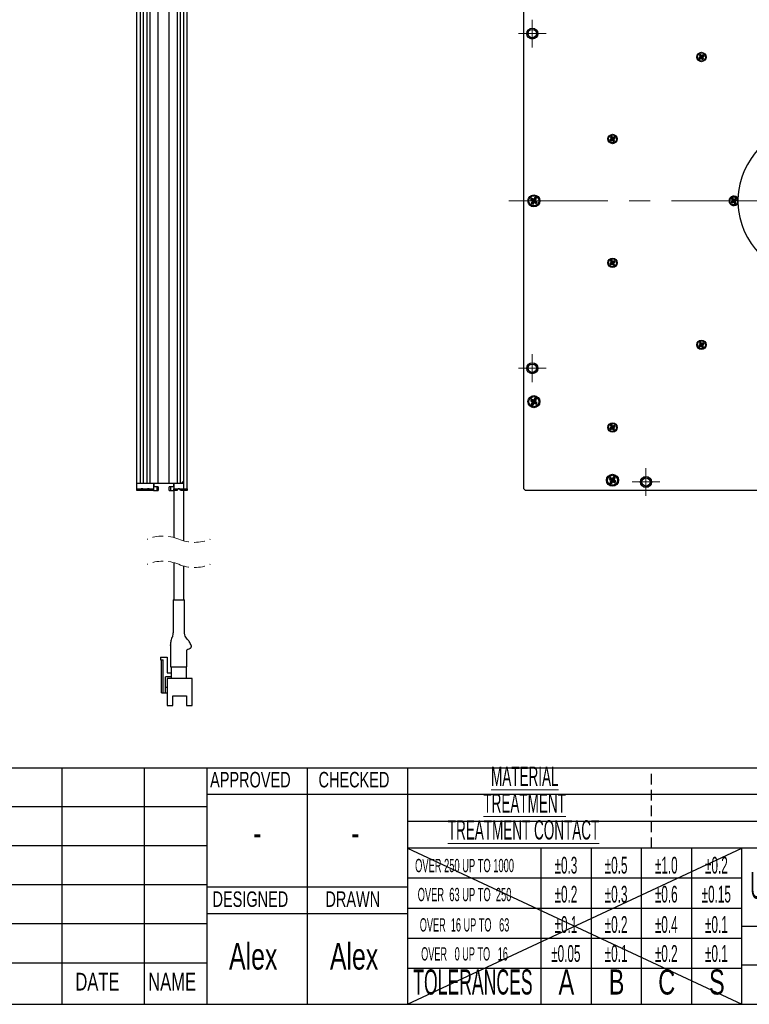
# Model space of a CAD drawing. Header units: millimetres. Extents: x 6 to 294, y 6 to 202.
# Tile 2 of 6: x 117 to 204, y 6 to 124. Entities that reach past the tile are written whole.
import ezdxf

# ---------------------------------------------------------------- set-up
doc = ezdxf.new("R2010")
doc.units = ezdxf.units.MM
doc.linetypes.add('CENTERX2', pattern=[20.32, 12.7, -2.54, 2.54, -2.54])
doc.linetypes.add('HIDDEN', pattern=[1.905, 1.27, -0.635])
doc.styles.add('SLDTEXTSTYLE1', font='TXT', dxfattribs={"width": 0.525})
doc.styles.add('SLDTEXTSTYLE2', font='TXT', dxfattribs={"width": 0.7})
doc.styles.add('SLDTEXTSTYLE3', font='TXT', dxfattribs={"width": 0.514474})
doc.styles.add('SLDTEXTSTYLE4', font='TXT', dxfattribs={"width": 0.515789})

# ---------------------------------------------------------------- blocks, each defined once
blk = doc.blocks.new('SW_CENTERMARKSYMBOL_5')
at = {"color": 0, "linetype": 'Continuous', "lineweight": 0}
for p, q in [((0, 1), (0, 1.66)), ((-1, 0), (-1.66, 0)), ((0, 0), (-1, 0)), ((0, 0), (0, 1)), ((0, 0), (0, -1)), ((0, 0), (1, 0)), ((1, 0), (1.66, 0)), ((0, -1), (0, -1.66))]:
    blk.add_line(p, q, dxfattribs=at)
blk = doc.blocks.new('SW_CENTERMARKSYMBOL_6')
at = {"color": 0, "linetype": 'Continuous', "lineweight": 0}
for p, q in [((0, 1), (0, 1.66)), ((-1, 0), (-1.66, 0)), ((0, 0), (-1, 0)), ((0, 0), (0, 1)), ((0, 0), (0, -1)), ((0, 0), (1, 0)), ((1, 0), (1.66, 0)), ((0, -1), (0, -1.66))]:
    blk.add_line(p, q, dxfattribs=at)
blk = doc.blocks.new('SW_CENTERMARKSYMBOL_7')
at = {"color": 0, "linetype": 'Continuous', "lineweight": 0}
for p, q in [((0, 1), (0, 1.66)), ((-1, 0), (-1.66, 0)), ((0, 0), (-1, 0)), ((0, 0), (0, 1)), ((0, 0), (0, -1)), ((0, 0), (1, 0)), ((1, 0), (1.66, 0)), ((0, -1), (0, -1.66))]:
    blk.add_line(p, q, dxfattribs=at)

msp = doc.modelspace()

# ---------------------------------------------------------------- linework, layer by layer
at = {"color": 7, "linetype": 'Continuous', "lineweight": 25}
for p, q in [((130.774, 68.691), (130.774, 136.891)), ((135.574, 136.891), (135.574, 68.691)), ((135.974, 68.691), (135.974, 136.891)), ((136.374, 68.091), (136.374, 136.891)), ((136.374, 69.011), (136.374, 136.891)), ((136.774, 68.091), (136.774, 136.891)), ((177.069, 68.091), (177.069, 136.891)), ((131.174, 135.824), (131.174, 68.691)), ((131.574, 68.691), (131.574, 135.558)), ((131.974, 135.558), (131.974, 68.691)), ((132.374, 68.691), (132.374, 135.824)), ((133.314, 68.691), (133.314, 135.091)), ((134.634, 68.691), (134.634, 135.091)), ((198.184, 119.717), (197.991, 119.591)), ((197.991, 119.591), (198.09, 119.44)), ((198.115, 119.565), (197.991, 119.591)), ((198.209, 120.008), (198.058, 119.909)), ((198.058, 119.909), (198.184, 119.717)), ((198.181, 119.884), (198.058, 119.909)), ((198.09, 119.44), (198.282, 119.566)), ((198.116, 119.564), (198.09, 119.44)), ((198.307, 119.691), (198.115, 119.565)), ((198.115, 119.565), (198.116, 119.564)), ((198.116, 119.564), (198.308, 119.689)), ((198.183, 119.885), (198.181, 119.884)), ((198.181, 119.884), (198.307, 119.691)), ((198.183, 119.885), (198.209, 120.008)), ((198.309, 119.692), (198.183, 119.885)), ((198.307, 119.691), (198.184, 119.717)), ((198.335, 119.815), (198.209, 120.008)), ((198.308, 119.689), (198.282, 119.566)), ((198.282, 119.566), (198.408, 119.374)), ((198.308, 119.689), (198.434, 119.497)), ((198.501, 119.818), (198.309, 119.692)), ((198.309, 119.692), (198.335, 119.815)), ((198.31, 119.691), (198.502, 119.816)), ((198.31, 119.691), (198.433, 119.665)), ((198.436, 119.498), (198.31, 119.691)), ((198.527, 119.941), (198.335, 119.815)), ((198.434, 119.497), (198.408, 119.374)), ((198.408, 119.374), (198.559, 119.472)), ((198.433, 119.665), (198.626, 119.79)), ((198.559, 119.472), (198.433, 119.665)), ((198.434, 119.497), (198.436, 119.498)), ((198.436, 119.498), (198.559, 119.472)), ((198.501, 119.818), (198.527, 119.941)), ((198.502, 119.816), (198.501, 119.818)), ((198.502, 119.816), (198.626, 119.79)), ((198.626, 119.79), (198.527, 119.941)), ((187.544, 109.917), (187.351, 109.791)), ((187.351, 109.791), (187.45, 109.64)), ((187.475, 109.765), (187.351, 109.791)), ((187.569, 110.208), (187.418, 110.109)), ((187.418, 110.109), (187.544, 109.917)), ((187.541, 110.084), (187.418, 110.109)), ((187.45, 109.64), (187.642, 109.766)), ((187.476, 109.764), (187.45, 109.64)), ((187.667, 109.891), (187.475, 109.765)), ((187.475, 109.765), (187.476, 109.764)), ((187.476, 109.764), (187.668, 109.889)), ((187.543, 110.085), (187.541, 110.084)), ((187.541, 110.084), (187.667, 109.891)), ((187.543, 110.085), (187.569, 110.208)), ((187.669, 109.892), (187.543, 110.085)), ((187.667, 109.891), (187.544, 109.917)), ((187.695, 110.015), (187.569, 110.208)), ((187.668, 109.889), (187.642, 109.766)), ((187.642, 109.766), (187.768, 109.574)), ((187.668, 109.889), (187.794, 109.697)), ((187.861, 110.018), (187.669, 109.892)), ((187.669, 109.892), (187.695, 110.015)), ((187.67, 109.891), (187.862, 110.016)), ((187.67, 109.891), (187.793, 109.865)), ((187.796, 109.698), (187.67, 109.891)), ((187.887, 110.141), (187.695, 110.015)), ((187.794, 109.697), (187.768, 109.574)), ((187.768, 109.574), (187.919, 109.672)), ((187.793, 109.865), (187.986, 109.99)), ((187.919, 109.672), (187.793, 109.865)), ((187.794, 109.697), (187.796, 109.698)), ((187.796, 109.698), (187.919, 109.672)), ((187.861, 110.018), (187.887, 110.141)), ((187.862, 110.016), (187.861, 110.018)), ((187.862, 110.016), (187.986, 109.99)), ((187.986, 109.99), (187.887, 110.141)), ((177.995, 102.806), (177.866, 102.603)), ((177.989, 102.631), (177.866, 102.603)), ((177.866, 102.603), (178.103, 102.454)), ((178.103, 102.454), (177.953, 102.217)), ((178.022, 102.683), (177.989, 102.631)), ((177.989, 102.631), (178.226, 102.481)), ((178.231, 102.656), (177.995, 102.806)), ((178.022, 102.683), (177.995, 102.806)), ((178.259, 102.534), (178.022, 102.683)), ((178.226, 102.481), (178.076, 102.245)), ((178.226, 102.481), (178.103, 102.454)), ((178.129, 102.211), (178.278, 102.448)), ((178.381, 102.893), (178.231, 102.656)), ((178.259, 102.534), (178.231, 102.656)), ((178.409, 102.77), (178.259, 102.534)), ((178.278, 102.448), (178.306, 102.325)), ((178.278, 102.448), (178.515, 102.298)), ((178.311, 102.5), (178.461, 102.737)), ((178.311, 102.5), (178.434, 102.528)), ((178.548, 102.351), (178.311, 102.5)), ((178.584, 102.765), (178.381, 102.893)), ((178.409, 102.77), (178.381, 102.893)), ((178.461, 102.737), (178.409, 102.77)), ((178.434, 102.528), (178.584, 102.765)), ((178.671, 102.378), (178.434, 102.528)), ((178.461, 102.737), (178.584, 102.765)), ((202.044, 102.517), (201.851, 102.391)), ((202.069, 102.808), (201.918, 102.709)), ((201.918, 102.709), (202.044, 102.517)), ((202.041, 102.684), (201.918, 102.709)), ((202.167, 102.491), (201.975, 102.365)), ((201.976, 102.364), (202.168, 102.489)), ((202.043, 102.685), (202.041, 102.684)), ((202.041, 102.684), (202.167, 102.491)), ((202.043, 102.685), (202.069, 102.808)), ((202.169, 102.492), (202.043, 102.685)), ((202.167, 102.491), (202.044, 102.517)), ((202.195, 102.615), (202.069, 102.808)), ((202.168, 102.489), (202.142, 102.366)), ((202.168, 102.489), (202.294, 102.297)), ((202.361, 102.618), (202.169, 102.492)), ((202.169, 102.492), (202.195, 102.615)), ((202.17, 102.491), (202.362, 102.616)), ((202.17, 102.491), (202.293, 102.465)), ((202.296, 102.298), (202.17, 102.491)), ((202.387, 102.741), (202.195, 102.615)), ((202.293, 102.465), (202.486, 102.59)), ((202.419, 102.272), (202.293, 102.465)), ((202.361, 102.618), (202.387, 102.741)), ((202.362, 102.616), (202.361, 102.618)), ((202.362, 102.616), (202.486, 102.59)), ((202.486, 102.59), (202.387, 102.741)), ((178.076, 102.245), (177.953, 102.217)), ((177.953, 102.217), (178.156, 102.089)), ((178.076, 102.245), (178.129, 102.211)), ((178.129, 102.211), (178.156, 102.089)), ((178.156, 102.089), (178.306, 102.325)), ((178.306, 102.325), (178.543, 102.176)), ((178.515, 102.298), (178.548, 102.351)), ((178.515, 102.298), (178.543, 102.176)), ((178.543, 102.176), (178.671, 102.378)), ((178.548, 102.351), (178.671, 102.378)), ((201.851, 102.391), (201.95, 102.24)), ((201.975, 102.365), (201.851, 102.391)), ((201.95, 102.24), (202.142, 102.366)), ((201.976, 102.364), (201.95, 102.24)), ((201.975, 102.365), (201.976, 102.364)), ((202.142, 102.366), (202.268, 102.174)), ((202.294, 102.297), (202.268, 102.174)), ((202.268, 102.174), (202.419, 102.272)), ((202.294, 102.297), (202.296, 102.298)), ((202.296, 102.298), (202.419, 102.272)), ((187.569, 95.408), (187.418, 95.309)), ((187.543, 95.285), (187.569, 95.408)), ((187.695, 95.215), (187.569, 95.408)), ((187.887, 95.341), (187.695, 95.215)), ((187.861, 95.218), (187.887, 95.341)), ((187.986, 95.19), (187.887, 95.341)), ((187.544, 95.117), (187.351, 94.991)), ((187.351, 94.991), (187.45, 94.84)), ((187.475, 94.965), (187.351, 94.991)), ((187.418, 95.309), (187.544, 95.117)), ((187.541, 95.284), (187.418, 95.309)), ((187.45, 94.84), (187.642, 94.966)), ((187.476, 94.964), (187.45, 94.84)), ((187.667, 95.091), (187.475, 94.965)), ((187.475, 94.965), (187.476, 94.964)), ((187.476, 94.964), (187.668, 95.089)), ((187.543, 95.285), (187.541, 95.284)), ((187.541, 95.284), (187.667, 95.091)), ((187.669, 95.092), (187.543, 95.285)), ((187.667, 95.091), (187.544, 95.117)), ((187.668, 95.089), (187.642, 94.966)), ((187.642, 94.966), (187.768, 94.774)), ((187.668, 95.089), (187.794, 94.897)), ((187.861, 95.218), (187.669, 95.092)), ((187.669, 95.092), (187.695, 95.215)), ((187.67, 95.091), (187.862, 95.216)), ((187.67, 95.091), (187.793, 95.065)), ((187.796, 94.898), (187.67, 95.091)), ((187.794, 94.897), (187.768, 94.774)), ((187.768, 94.774), (187.919, 94.872)), ((187.793, 95.065), (187.986, 95.19)), ((187.919, 94.872), (187.793, 95.065)), ((187.794, 94.897), (187.796, 94.898)), ((187.796, 94.898), (187.919, 94.872)), ((187.862, 95.216), (187.861, 95.218)), ((187.862, 95.216), (187.986, 95.19)), ((198.184, 85.317), (197.991, 85.191)), ((197.991, 85.191), (198.09, 85.04)), ((198.115, 85.165), (197.991, 85.191)), ((198.209, 85.608), (198.058, 85.509)), ((198.058, 85.509), (198.184, 85.317)), ((198.181, 85.484), (198.058, 85.509)), ((198.09, 85.04), (198.282, 85.166)), ((198.116, 85.164), (198.09, 85.04)), ((198.307, 85.291), (198.115, 85.165)), ((198.115, 85.165), (198.116, 85.164)), ((198.116, 85.164), (198.308, 85.289)), ((198.183, 85.485), (198.181, 85.484)), ((198.181, 85.484), (198.307, 85.291)), ((198.183, 85.485), (198.209, 85.608)), ((198.309, 85.292), (198.183, 85.485)), ((198.307, 85.291), (198.184, 85.317)), ((198.335, 85.415), (198.209, 85.608)), ((198.308, 85.289), (198.282, 85.166)), ((198.282, 85.166), (198.408, 84.974)), ((198.308, 85.289), (198.434, 85.097)), ((198.501, 85.418), (198.309, 85.292)), ((198.309, 85.292), (198.335, 85.415)), ((198.31, 85.291), (198.502, 85.416)), ((198.31, 85.291), (198.433, 85.265)), ((198.436, 85.098), (198.31, 85.291)), ((198.527, 85.541), (198.335, 85.415)), ((198.434, 85.097), (198.408, 84.974)), ((198.408, 84.974), (198.559, 85.072)), ((198.433, 85.265), (198.626, 85.39)), ((198.559, 85.072), (198.433, 85.265)), ((198.434, 85.097), (198.436, 85.098)), ((198.436, 85.098), (198.559, 85.072)), ((198.501, 85.418), (198.527, 85.541)), ((198.502, 85.416), (198.501, 85.418)), ((198.502, 85.416), (198.626, 85.39)), ((198.626, 85.39), (198.527, 85.541)), ((178.381, 78.893), (178.231, 78.656)), ((178.584, 78.765), (178.381, 78.893)), ((178.409, 78.77), (178.381, 78.893)), ((177.995, 78.806), (177.866, 78.603)), ((177.989, 78.631), (177.866, 78.603)), ((177.866, 78.603), (178.103, 78.454)), ((178.103, 78.454), (177.953, 78.217)), ((178.076, 78.245), (177.953, 78.217)), ((177.953, 78.217), (178.156, 78.089)), ((178.022, 78.683), (177.989, 78.631)), ((177.989, 78.631), (178.226, 78.481)), ((178.231, 78.656), (177.995, 78.806)), ((178.022, 78.683), (177.995, 78.806)), ((178.259, 78.534), (178.022, 78.683)), ((178.226, 78.481), (178.076, 78.245)), ((178.076, 78.245), (178.129, 78.211)), ((178.226, 78.481), (178.103, 78.454)), ((178.129, 78.211), (178.278, 78.448)), ((178.129, 78.211), (178.156, 78.089)), ((178.156, 78.089), (178.306, 78.325)), ((178.259, 78.534), (178.231, 78.656)), ((178.409, 78.77), (178.259, 78.534)), ((178.278, 78.448), (178.306, 78.325)), ((178.278, 78.448), (178.515, 78.298)), ((178.306, 78.325), (178.543, 78.176)), ((178.311, 78.5), (178.461, 78.737)), ((178.311, 78.5), (178.434, 78.528)), ((178.548, 78.351), (178.311, 78.5)), ((178.461, 78.737), (178.409, 78.77)), ((178.434, 78.528), (178.584, 78.765)), ((178.671, 78.378), (178.434, 78.528)), ((178.461, 78.737), (178.584, 78.765)), ((178.515, 78.298), (178.548, 78.351)), ((178.515, 78.298), (178.543, 78.176)), ((178.543, 78.176), (178.671, 78.378)), ((178.548, 78.351), (178.671, 78.378)), ((187.544, 75.437), (187.351, 75.311)), ((187.569, 75.728), (187.418, 75.629)), ((187.418, 75.629), (187.544, 75.437)), ((187.541, 75.604), (187.418, 75.629)), ((187.667, 75.411), (187.475, 75.285)), ((187.476, 75.284), (187.668, 75.409)), ((187.543, 75.605), (187.541, 75.604)), ((187.541, 75.604), (187.667, 75.411)), ((187.543, 75.605), (187.569, 75.728)), ((187.669, 75.412), (187.543, 75.605)), ((187.667, 75.411), (187.544, 75.437)), ((187.695, 75.535), (187.569, 75.728)), ((187.668, 75.409), (187.642, 75.286)), ((187.668, 75.409), (187.794, 75.217)), ((187.861, 75.538), (187.669, 75.412)), ((187.669, 75.412), (187.695, 75.535)), ((187.67, 75.411), (187.862, 75.536)), ((187.67, 75.411), (187.793, 75.385)), ((187.796, 75.218), (187.67, 75.411)), ((187.887, 75.661), (187.695, 75.535)), ((187.793, 75.385), (187.986, 75.51)), ((187.919, 75.192), (187.793, 75.385)), ((187.861, 75.538), (187.887, 75.661)), ((187.862, 75.536), (187.861, 75.538)), ((187.862, 75.536), (187.986, 75.51)), ((187.986, 75.51), (187.887, 75.661)), ((187.351, 75.311), (187.45, 75.16)), ((187.475, 75.285), (187.351, 75.311)), ((187.45, 75.16), (187.642, 75.286)), ((187.476, 75.284), (187.45, 75.16)), ((187.475, 75.285), (187.476, 75.284)), ((187.642, 75.286), (187.768, 75.094)), ((187.794, 75.217), (187.768, 75.094)), ((187.768, 75.094), (187.919, 75.192)), ((187.794, 75.217), (187.796, 75.218)), ((187.796, 75.218), (187.919, 75.192)), ((187.781, 69.493), (187.631, 69.256)), ((187.984, 69.365), (187.781, 69.493)), ((187.809, 69.37), (187.781, 69.493)), ((131.174, 68.691), (130.774, 68.691)), ((130.774, 68.091), (130.774, 68.691)), ((132.774, 68.691), (130.774, 68.691)), ((131.974, 68.691), (131.574, 68.691)), ((133.314, 68.691), (132.374, 68.691)), ((132.774, 68.691), (132.774, 68.091)), ((132.814, 68.691), (132.814, 68.291)), ((133.174, 68.291), (132.814, 68.291)), ((133.174, 68.291), (133.174, 67.891)), ((133.314, 68.291), (133.174, 68.291)), ((134.634, 68.691), (133.314, 68.691)), ((133.314, 68.291), (133.314, 67.891)), ((135.574, 68.691), (134.634, 68.691)), ((134.634, 67.891), (134.634, 68.291)), ((134.774, 68.291), (134.634, 68.291)), ((134.774, 68.291), (134.774, 67.891)), ((135.134, 68.291), (134.774, 68.291)), ((135.134, 68.691), (135.134, 68.291)), ((135.174, 68.691), (135.174, 68.091)), ((136.374, 68.691), (135.174, 68.691)), ((136.054, 68.691), (135.974, 68.691)), ((136.054, 68.691), (136.374, 69.011)), ((136.374, 68.091), (136.374, 68.691)), ((187.395, 69.406), (187.266, 69.203)), ((187.389, 69.231), (187.266, 69.203)), ((187.266, 69.203), (187.503, 69.054)), ((187.503, 69.054), (187.353, 68.817)), ((187.476, 68.845), (187.353, 68.817)), ((187.353, 68.817), (187.556, 68.689)), ((187.422, 69.283), (187.389, 69.231)), ((187.389, 69.231), (187.626, 69.081)), ((187.631, 69.256), (187.395, 69.406)), ((187.422, 69.283), (187.395, 69.406)), ((187.659, 69.134), (187.422, 69.283)), ((187.626, 69.081), (187.476, 68.845)), ((187.476, 68.845), (187.529, 68.811)), ((187.626, 69.081), (187.503, 69.054)), ((187.529, 68.811), (187.678, 69.048)), ((187.529, 68.811), (187.556, 68.689)), ((187.556, 68.689), (187.706, 68.925)), ((187.659, 69.134), (187.631, 69.256)), ((187.809, 69.37), (187.659, 69.134)), ((187.678, 69.048), (187.706, 68.925)), ((187.678, 69.048), (187.915, 68.898)), ((187.706, 68.925), (187.943, 68.776)), ((187.711, 69.1), (187.861, 69.337)), ((187.711, 69.1), (187.834, 69.128)), ((187.948, 68.951), (187.711, 69.1)), ((187.861, 69.337), (187.809, 69.37)), ((187.834, 69.128), (187.984, 69.365)), ((188.071, 68.978), (187.834, 69.128)), ((187.861, 69.337), (187.984, 69.365)), ((187.915, 68.898), (187.948, 68.951)), ((187.915, 68.898), (187.943, 68.776)), ((187.943, 68.776), (188.071, 68.978)), ((187.948, 68.951), (188.071, 68.978)), ((130.774, 67.891), (130.774, 68.091)), ((130.774, 68.091), (131.374, 68.091)), ((131.174, 67.891), (130.774, 67.891)), ((131.774, 67.891), (131.174, 67.891)), ((131.774, 67.971), (131.191, 67.971)), ((131.254, 68.051), (131.214, 68.011)), ((131.374, 68.091), (132.174, 68.091)), ((132.357, 67.971), (131.774, 67.971)), ((132.374, 67.891), (131.774, 67.891)), ((132.174, 68.091), (132.774, 68.091)), ((132.334, 68.011), (132.294, 68.051)), ((132.774, 67.891), (132.374, 67.891)), ((132.774, 68.091), (132.774, 67.891)), ((132.774, 67.891), (133.174, 67.891)), ((133.174, 67.891), (133.314, 67.891)), ((134.634, 67.891), (134.774, 67.891)), ((134.774, 67.891), (135.174, 67.891)), ((135.174, 68.091), (135.774, 68.091)), ((135.174, 67.891), (135.174, 68.091)), ((135.174, 67.891), (135.174, 62.256)), ((135.574, 67.891), (135.174, 67.891)), ((135.774, 68.091), (136.374, 68.091)), ((136.374, 67.891), (135.974, 67.891)), ((136.374, 68.091), (136.774, 68.091)), ((136.374, 67.891), (136.374, 68.091)), ((136.374, 61.844), (136.374, 67.891)), ((136.774, 67.891), (136.374, 67.891)), ((136.774, 68.091), (136.774, 67.891)), ((177.069, 68.091), (177.269, 67.891)), ((246.069, 67.891), (177.269, 67.891)), ((135.174, 59.256), (135.174, 54.808)), ((136.374, 54.808), (136.374, 58.844)), ((135.094, 54.808), (136.454, 54.808)), ((137.088, 48.974), (137.117, 48.989)), ((137.172, 49.026), (137.108, 48.984)), ((133.594, 47.948), (133.594, 47.628)), ((133.594, 47.948), (134.394, 47.948)), ((133.594, 47.628), (133.914, 47.628)), ((133.714, 43.668), (133.714, 47.628)), ((133.914, 43.668), (133.914, 47.628)), ((134.394, 47.948), (134.394, 46.068)), ((134.394, 46.068), (134.874, 46.068)), ((134.794, 46.808), (134.994, 46.808)), ((134.874, 46.808), (134.874, 45.388)), ((134.994, 46.808), (136.554, 46.808)), ((136.554, 46.808), (136.754, 46.808)), ((136.674, 46.808), (136.674, 45.388)), ((134.194, 43.668), (134.194, 45.588)), ((134.874, 45.588), (134.194, 45.588)), ((134.394, 45.388), (134.394, 42.188)), ((137.394, 45.388), (134.394, 45.388)), ((137.394, 42.188), (137.394, 45.388)), ((133.714, 43.668), (133.914, 43.668)), ((133.914, 43.668), (134.194, 43.668)), ((134.394, 44.308), (134.194, 44.308)), ((134.194, 43.668), (134.354, 43.668)), ((134.394, 43.708), (134.354, 43.668)), ((135.064, 43.308), (136.724, 43.308)), ((135.064, 42.188), (135.064, 43.308)), ((136.724, 43.308), (136.724, 42.188)), ((134.394, 42.188), (135.064, 42.188)), ((136.724, 42.188), (137.394, 42.188)), ((71.558, 34.72), (139.144, 34.72)), ((121.788, 34.72), (121.788, 6.453)), ((131.644, 34.72), (131.644, 6.453)), ((139.144, 34.72), (139.144, 6.453)), ((139.144, 34.72), (291.144, 34.72)), ((151.144, 34.72), (151.144, 6.453)), ((163.144, 34.72), (163.144, 6.453)), ((291.144, 31.52), (139.144, 31.52)), ((139.144, 30.053), (102.344, 30.053)), ((279.944, 28.32), (163.144, 28.32)), ((139.144, 25.386), (102.344, 25.386)), ((291.144, 25.12), (163.144, 25.12)), ((163.144, 25.12), (203.144, 6.453)), ((163.144, 6.453), (203.144, 25.12)), ((179.144, 6.453), (179.144, 25.12)), ((185.144, 6.453), (185.144, 25.12)), ((191.144, 6.453), (191.144, 25.12)), ((197.144, 6.453), (197.144, 25.12)), ((203.144, 6.453), (203.144, 25.12)), ((203.144, 21.52), (163.144, 21.52)), ((139.144, 20.72), (102.344, 20.72)), ((163.144, 20.453), (139.144, 20.453)), ((203.144, 17.92), (163.144, 17.92)), ((163.144, 17.253), (139.144, 17.253)), ((139.144, 16.053), (102.344, 16.053)), ((203.144, 15.786), (291.144, 15.786)), ((203.144, 14.32), (163.144, 14.32)), ((139.144, 11.386), (102.344, 11.386)), ((203.144, 10.72), (163.144, 10.72)), ((231.144, 11.12), (203.144, 11.12)), ((5.901, 6.453), (291.144, 6.453))]:
    msp.add_line(p, q, dxfattribs=at)
at = {"color": 7, "linetype": 'CENTERX2', "lineweight": 18}
msp.add_line((248.069, 102.491), (175.269, 102.491), dxfattribs=at)
at = {"color": 7, "linetype": 'HIDDEN', "lineweight": 25}
msp.add_line((192.344, 25.12), (192.344, 34.72), dxfattribs=at)
at = {"color": 7, "linetype": 'Continuous', "lineweight": 25}
for centre, radius in [((178.069, 122.491), 0.66), ((178.069, 122.491), 0.5), ((198.309, 119.691), 0.56), ((198.309, 119.691), 0.48), ((187.669, 109.891), 0.56), ((187.669, 109.891), 0.48), ((178.269, 102.491), 0.72), ((178.269, 102.491), 0.6), ((202.169, 102.491), 0.47), ((187.669, 95.091), 0.56), ((187.669, 95.091), 0.48), ((198.309, 85.291), 0.56), ((198.309, 85.291), 0.48), ((178.069, 82.491), 0.66), ((178.069, 82.491), 0.5), ((178.269, 78.491), 0.72), ((178.269, 78.491), 0.6), ((187.669, 75.411), 0.56), ((187.669, 75.411), 0.48), ((187.669, 69.091), 0.72), ((187.669, 69.091), 0.6), ((191.669, 68.891), 0.66), ((191.669, 68.891), 0.5)]:
    msp.add_circle(centre, radius, dxfattribs=at)
at = {"color": 7, "linetype": 'Continuous', "lineweight": 0}
for centre, start, end in [((178.069, 122.491), 254.99949, 194.99976), ((178.069, 82.491), 254.99956, 194.99989), ((191.669, 68.891), 254.99865, 194.99979)]:
    msp.add_arc(centre, 0.6, start, end, dxfattribs=at)
at = {"color": 7, "linetype": 'Continuous', "lineweight": 25}
for centre, radius, start, end in [((211.669, 102.491), 9, 91.56272, 178.43727), ((202.169, 102.491), 0.56, 25.99473, 334.00527), ((211.669, 102.491), 9, 181.56272, 268.43728), ((131.374, 67.891), 0.2, 89.99924, 180.00002), ((131.374, 67.891), 0.2, 18.57779, 90.00153), ((132.174, 67.891), 0.2, 89.9992, 161.42149), ((132.174, 67.891), 0.2, 0.00019, 90.00056), ((135.774, 67.891), 0.2, 89.99919, 180.00006), ((135.774, 67.891), 0.2, 359.99985, 90.00084)]:
    msp.add_arc(centre, radius, start, end, dxfattribs=at)
at = {"color": 7, "linetype": 'HIDDEN', "lineweight": 18}
for centre, start, end in [((133.886, 57.52), 67.38014, 112.61986), ((137.661, 66.58), 247.38014, 292.61986), ((133.886, 54.52), 67.38014, 112.61986), ((137.661, 63.58), 247.38014, 292.61986)]:
    msp.add_arc(centre, 4.908, start, end, dxfattribs=at)
at = {"color": 7, "linetype": 'Continuous', "lineweight": 25}
for points, knots in [([(202.672, 102.736), (202.671, 102.665), (202.668, 102.526), (202.669, 102.363), (202.671, 102.27), (202.672, 102.245)], [0, 0, 0, 0, 0.4336577, 0.8499113, 1, 1, 1, 1]), ([(131.984, 67.955), (131.927, 67.962), (131.787, 67.979), (131.646, 67.964), (131.563, 67.955)], [0, 0, 0, 0, 0.4108154, 1, 1, 1, 1]), ([(135.094, 54.808), (135.094, 54.501), (135.095, 53.938), (135.097, 53.167), (135.097, 52.545), (135.096, 52.071), (135.095, 51.709), (135.089, 51.333), (135.114, 50.896), (135.053, 50.475), (134.914, 50.156), (134.807, 49.841), (134.779, 49.422), (134.799, 48.932), (134.796, 48.593), (134.794, 48.418)], [0, 0, 0, 0, 0.142832, 0.2628551, 0.3596404, 0.4331824, 0.4838765, 0.5289389, 0.6085583, 0.6878665, 0.724252, 0.7706857, 0.8421116, 0.9183305, 1, 1, 1, 1]), ([(137.269, 49.355), (137.193, 49.514), (137.064, 49.786), (136.814, 50.086), (136.611, 50.331), (136.456, 50.629), (136.445, 50.969), (136.458, 51.295), (136.453, 51.639), (136.45, 52.115), (136.449, 52.801), (136.452, 53.724), (136.453, 54.42), (136.454, 54.808)], [0, 0, 0, 0, 0.0926237, 0.1577413, 0.2054789, 0.2607105, 0.331112, 0.3810568, 0.433564, 0.5125407, 0.6327808, 0.7954692, 1, 1, 1, 1]), ([(137.256, 49.106), (137.258, 49.109), (137.265, 49.12), (137.274, 49.14), (137.281, 49.161), (137.286, 49.179), (137.289, 49.199), (137.293, 49.234), (137.29, 49.289), (137.278, 49.344), (137.264, 49.388), (137.253, 49.417), (137.243, 49.44), (137.234, 49.46), (137.228, 49.472), (137.224, 49.478)], [0, 0, 0, 0, 0.0303391, 0.0976478, 0.1675123, 0.2036421, 0.2406742, 0.3175202, 0.4806603, 0.6588321, 0.7510961, 0.8312328, 0.8967091, 0.9469007, 1, 1, 1, 1]), ([(134.781, 49.355), (134.781, 49.366), (134.781, 49.388), (134.782, 49.409), (134.782, 49.42)], [0, 0, 0, 0, 0.4995248, 1, 1, 1, 1]), ([(134.794, 48.421), (134.794, 48.355), (134.794, 48.177), (134.794, 47.926), (134.794, 47.657), (134.794, 47.297), (134.794, 47.01), (134.794, 46.808)], [0, 0, 0, 0, 0.1235193, 0.3309127, 0.4666177, 0.6236763, 1, 1, 1, 1]), ([(136.754, 46.808), (136.751, 47.018), (136.746, 47.411), (136.73, 47.954), (136.753, 48.353), (136.763, 48.603), (136.725, 48.729), (136.747, 48.785), (136.757, 48.812)], [0, 0, 0, 0, 0.3146358, 0.5861889, 0.811999, 0.911524, 0.9593075, 1, 1, 1, 1]), ([(136.762, 48.819), (136.782, 48.836), (136.828, 48.874), (136.949, 48.92), (137.044, 48.958), (137.108, 48.984)], [0, 0, 0, 0, 0.2048717, 0.4565579, 1, 1, 1, 1]), ([(137.118, 48.988), (137.155, 49.009), (137.208, 49.04), (137.251, 49.096), (137.266, 49.125), (137.273, 49.141), (137.277, 49.154), (137.281, 49.167), (137.285, 49.185), (137.289, 49.218), (137.288, 49.29), (137.27, 49.349), (137.257, 49.39)], [0, 0, 0, 0, 0.2652372, 0.3821625, 0.4389948, 0.4672963, 0.4956344, 0.5240828, 0.5527239, 0.610833, 0.731935, 1, 1, 1, 1])]:
    msp.add_open_spline(points, degree=3, knots=knots, dxfattribs=at)

# ---------------------------------------------------------------- block references
at = {"color": 7, "linetype": 'Continuous', "lineweight": 0}
for name, p in [('SW_CENTERMARKSYMBOL_7', (178.069, 122.491)), ('SW_CENTERMARKSYMBOL_6', (178.069, 82.491)), ('SW_CENTERMARKSYMBOL_5', (191.669, 68.891))]:
    msp.add_blockref(name, p, dxfattribs=at)

# ---------------------------------------------------------------- texts
at = {"color": 7, "linetype": 'Continuous', "lineweight": 0, "attachment_point": 2}
for s, insert, char_height, style in [('APPROVED', (144.345, 34.232), 1.8521, 'SLDTEXTSTYLE2'), ('CHECKED', (156.738, 34.232), 1.8521, 'SLDTEXTSTYLE2'), ('\\LMATERIAL', (177.173, 34.852), 2.3, 'SLDTEXTSTYLE1'), ('\\LTREATMENT', (177.156, 31.652), 2.3, 'SLDTEXTSTYLE1'), ('\\LTREATMENT CONTACT', (177.025, 28.452), 2.3, 'SLDTEXTSTYLE1'), ('-', (145.182, 28.548), 3.175, 'SLDTEXTSTYLE2'), ('-', (156.916, 28.548), 3.175, 'SLDTEXTSTYLE2'), ('OVER 250 UP TO 1000', (169.966, 23.836), 1.5875, 'SLDTEXTSTYLE1'), ('±0.3', (182.096, 24.084), 2, 'SLDTEXTSTYLE1'), ('±0.5', (188.096, 24.084), 2, 'SLDTEXTSTYLE1'), ('±1.0', (194.096, 24.084), 2, 'SLDTEXTSTYLE1'), ('±0.2', (200.096, 24.084), 2, 'SLDTEXTSTYLE1'), ('UNIT(mm)', (209.373, 22.283), 3.2, 'SLDTEXTSTYLE1'), ('OVER  63 UP TO  250', (169.966, 20.369), 1.5875, 'SLDTEXTSTYLE1'), ('±0.2', (182.096, 20.618), 2, 'SLDTEXTSTYLE1'), ('±0.3', (188.096, 20.618), 2, 'SLDTEXTSTYLE1'), ('±0.6', (194.096, 20.618), 2, 'SLDTEXTSTYLE1'), ('±0.15', (200.082, 20.618), 2, 'SLDTEXTSTYLE1'), ('DESIGNED', (144.345, 19.95), 1.8521, 'SLDTEXTSTYLE2'), ('DRAWN', (156.599, 19.95), 1.8521, 'SLDTEXTSTYLE2'), ('OVER  16 UP TO   63', (169.966, 16.743), 1.5875, 'SLDTEXTSTYLE4'), ('±0.1', (182.096, 16.991), 2, 'SLDTEXTSTYLE1'), ('±0.2', (188.096, 16.991), 2, 'SLDTEXTSTYLE1'), ('±0.4', (194.096, 16.991), 2, 'SLDTEXTSTYLE1'), ('±0.1', (200.096, 16.991), 2, 'SLDTEXTSTYLE1'), ('Alex', (144.685, 13.777), 3.175, 'SLDTEXTSTYLE2'), ('Alex', (156.752, 13.777), 3.175, 'SLDTEXTSTYLE2'), ('OVER   0 UP TO   16', (169.966, 13.276), 1.5875, 'SLDTEXTSTYLE3'), ('±0.05', (182.082, 13.524), 2, 'SLDTEXTSTYLE1'), ('±0.1', (188.096, 13.524), 2, 'SLDTEXTSTYLE1'), ('±0.2', (194.096, 13.524), 2, 'SLDTEXTSTYLE1'), ('±0.1', (200.096, 13.524), 2, 'SLDTEXTSTYLE1'), ('TOLERANCES', (170.966, 10.622), 3, 'SLDTEXTSTYLE1'), ('A', (182.15, 10.622), 3, 'SLDTEXTSTYLE2'), ('B', (188.15, 10.622), 3, 'SLDTEXTSTYLE2'), ('C', (194.15, 10.622), 3, 'SLDTEXTSTYLE2'), ('S', (200.15, 10.622), 3, 'SLDTEXTSTYLE2'), ('DATE', (126.052, 10.219), 2.1167, 'SLDTEXTSTYLE2'), ('NAME', (134.986, 10.219), 2.1167, 'SLDTEXTSTYLE2')]:
    msp.add_mtext(s, dxfattribs=dict(at, insert=insert, char_height=char_height, style=style))

doc.saveas('drawing.dxf')
